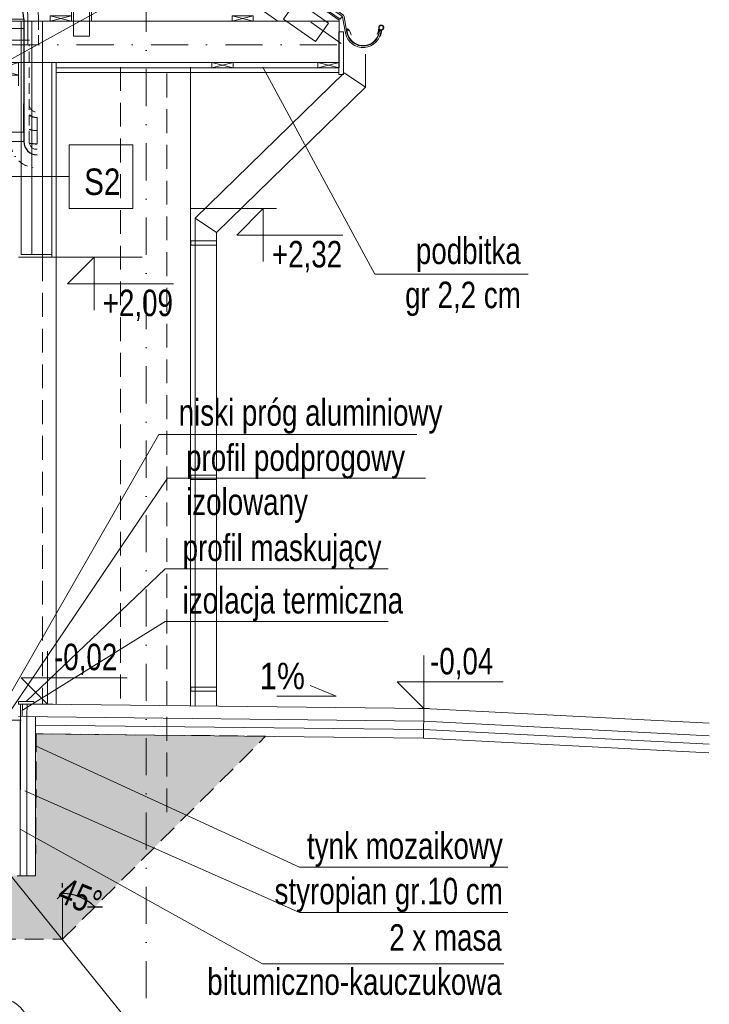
# Model space of a CAD drawing. Header units: inches. Extents: x 53031 to 98566, y -51777 to -15616.
# Tile 37 of 45: x 56538 to 56863, y -18798 to -18333. Entities that reach past the tile are written whole.
import ezdxf
from ezdxf.enums import TextEntityAlignment as Align

# ---------------------------------------------------------------- set-up
doc = ezdxf.new("R2010")
doc.units = ezdxf.units.IN
doc.header["$MEASUREMENT"] = 0
for name, pattern in [('DASHDOT', [1, 0.5, -0.25, 0, -0.25]), ('DASHED', [0.75, 0.5, -0.25]), ('HIDDEN', [0.375, 0.25, -0.125])]:
    doc.linetypes.add(name, pattern=pattern)
doc.layers.get('0').update_dxf_attribs({"lineweight": 0})
doc.layers.get('Defpoints').update_dxf_attribs({"lineweight": 0})
for name, color, linetype, lineweight in [('--proj.wentylacja', 202, 'Continuous', 0), ('p-- ocieplenie-w.zew', 77, 'Continuous', 0), ('p-- przekrój-drew', 106, 'Continuous', 20), ('p--dach-ściana przer.', 251, 'Continuous', 0), ('p--elewacja cienka', 251, 'Continuous', 0), ('p--ilolzacja liniowa', 7, 'Continuous', 0), ('p--koty wysok.', 141, 'Continuous', 0), ('p--opisy konstrukcji', 64, 'Continuous', 0), ('p--osie konstr', 11, 'DASHDOT', 15), ('p--osie konstr.-NR', 1, 'DASHDOT', 15), ('p--przekrój szraf', 9, 'Continuous', 0), ('p--przekrój-cienki', 2, 'Continuous', 5), ('p--przekrój-drew', 3, 'Continuous', 20), ('p--płyta GK', 2, 'Continuous', 0), ('p--spadki terenu', 141, 'Continuous', 0), ('p--symbole ścian', 61, 'Continuous', 0), ('p--wiązar dachowy', 3, 'Continuous', 0), ('p--wymiary-1-50', 5, 'Continuous', 0)]:
    doc.layers.add(name, color=color, linetype=linetype, lineweight=lineweight)
doc.styles.add('1-50', font='arial.ttf', dxfattribs={"width": 0.75, "height": 12.5})
doc.styles.get("Standard").update_dxf_attribs({"font": 'arial.ttf', "width": 0.75})
doc.styles.add('STYL-1', font='arial.ttf', dxfattribs={"width": 0.75})
doc.linetypes.add('BATTING', pattern='A,0.0001,-0.1,[134,ltypeshp.shx,S=0.1,R=0,X=-0.1,Y=0],-0.2,[134,ltypeshp.shx,S=0.1,R=180,X=0.1,Y=0],-0.1', length=0.4001)
doc.linetypes.add('LINIA17', pattern='A,1e-05,[146,RODZLIN.shx,S=0.03819,R=0,X=0,Y=-0.13482],-1.52796', length=1.52797)
doc.dimstyles.new('1-50', dxfattribs={"dimtxt": 12.5, "dimasz": 5, "dimexe": 5, "dimexo": 5, "dimgap": 0.09, "dimtad": 0, "dimdsep": 46, "dimtxsty": '1-50', "dimblk": 'OBLIQUE', "dimcen": 0.09, "dimadec": 0, "dimazin": 0, "dimtfac": 1, "dimtdec": 4, "dimtix": 1, "dimtmove": 2, "dimatfit": 3, "dimldrblk": 'OBLIQUE', "dimfxl": 5, "dimfxlon": 1, "dimtvp": 0.7, "dimtolj": 1, "dimtzin": 0, "dimarcsym": 0})

# ---------------------------------------------------------------- blocks, each defined once
blk = doc.blocks.new('kota wykoń')
for p, q in [((0, 25), (0, 0)), ((0, 0), (-12.5, 12.5)), ((-12.5, 12.5), (37.5, 12.5))]:
    blk.add_line(p, q)
at = {"lineweight": 0}
blk.add_line((-2.5, 0), (2.5, 0), dxfattribs=at)
blk = doc.blocks.new('_OBLIQUE')
at = {"color": 0, "linetype": 'ByBlock', "lineweight": -2}
for p, q in [((-0.5, -0.5), (0.5, 0.5)), ((0, 0), (0, 0))]:
    blk.add_line(p, q, dxfattribs=at)
blk = doc.blocks.new('*D1804')
at = {"layer": 'Defpoints', "color": 0}
for p in [(56038.04, -18635.82), (56548.54, -18635.82), (56548.54, -18881.86)]:
    blk.add_point(p, dxfattribs=at)
at = {"layer": 'p--wymiary-1-50', "color": 0, "lineweight": -2}
for p, q in [((56038.04, -18876.86), (56038.04, -18886.86)), ((56548.54, -18876.86), (56548.54, -18886.86)), ((56038.04, -18881.86), (56548.54, -18881.86))]:
    blk.add_line(p, q, dxfattribs=at)
at = {"layer": 'p--wymiary-1-50', "color": 0, "lineweight": -2, "xscale": 5, "yscale": 5, "zscale": 5, "rotation": 180}
blk.add_blockref('_OBLIQUE', (56038.04, -18881.86), dxfattribs=at)
at = {"layer": 'p--wymiary-1-50', "color": 0, "lineweight": -2, "xscale": 5, "yscale": 5, "zscale": 5}
blk.add_blockref('_OBLIQUE', (56548.54, -18881.86), dxfattribs=at)
at = {"layer": 'p--wymiary-1-50', "color": 0, "insert": (56293.29, -18872.93), "char_height": 12.5, "attachment_point": 5, "style": '1-50'}
blk.add_mtext('\\A1;510.5', dxfattribs=at)
blk = doc.blocks.new('*D1806')
at = {"layer": 'Defpoints', "color": 0}
for p in [(56527.59, -18642.24), (56548.54, -18642.24), (56548.54, -18852.18)]:
    blk.add_point(p, dxfattribs=at)
at = {"layer": 'p--wymiary-1-50', "color": 0, "lineweight": -2}
for p, q in [((56527.59, -18847.18), (56527.59, -18857.18)), ((56548.54, -18847.18), (56548.54, -18857.18)), ((56527.59, -18852.18), (56548.54, -18852.18))]:
    blk.add_line(p, q, dxfattribs=at)
at = {"layer": 'p--wymiary-1-50', "color": 0, "lineweight": -2, "xscale": 5, "yscale": 5, "zscale": 5}
blk.add_blockref('_OBLIQUE', (56527.59, -18852.18), dxfattribs=at)
at = {"layer": 'p--wymiary-1-50', "color": 0, "lineweight": -2, "xscale": 5, "yscale": 5, "zscale": 5, "rotation": 180}
blk.add_blockref('_OBLIQUE', (56548.54, -18852.18), dxfattribs=at)
at = {"layer": 'p--wymiary-1-50', "color": 0, "insert": (56538.06, -18843.24), "char_height": 12.5, "attachment_point": 5, "style": '1-50'}
blk.add_mtext('\\A1;20.95', dxfattribs=at)
blk = doc.blocks.new('wiązar-2a')
at = {"linetype": 'DASHED'}
blk.add_line((169.28, 21.5), (369.32, 21.5), dxfattribs=at)
for p, q in [((-9.75, 0), (-9.75, -6)), ((9.75, 0), (-9.75, 0)), ((-9.75, 0), (9.75, -6)), ((-9.75, -6), (9.75, 0)), ((-9.75, 0), (9.75, 0)), ((9.75, -6), (9.75, 0)), ((458.85, 0), (458.85, -6)), ((458.85, 0), (478.35, -6)), ((458.85, -6), (478.35, 0)), ((478.35, -6), (478.35, 0)), ((548.35, 0), (528.85, 0)), ((528.85, 0), (548.35, 0)), ((-9.75, -6), (9.75, -6)), ((-9.75, -6), (-9.75, -11)), ((9.75, -6), (9.75, -11)), ((458.85, -6), (478.35, -6)), ((478.35, -6), (478.35, -11))]:
    blk.add_line(p, q)
at = {"linetype": 'DASHED', "ltscale": 0.5}
for p, q in [((478.35, 0), (458.85, 0)), ((458.85, 0), (478.35, 0)), ((458.85, -6), (458.85, -11))]:
    blk.add_line(p, q, dxfattribs=at)
for points in [[(-91, 20), (-91, 19.5), (-62.08, 19.5), (269.3, 251.53), (269.3, 272.28)], [(629.6, 20), (629.6, 19.5), (600.68, 19.5), (269.3, 251.53), (269.3, 272.28)], [(233.55, 226.5), (219.98, 217), (318.62, 217), (305.05, 226.5)], [(169.28, 181.49), (159.78, 174.84), (159.79, 19.5), (169.29, 19.5)], [(378.82, 174.84), (369.32, 181.49), (369.31, 19.5), (378.81, 19.5)], [(159.78, 92.17), (159.78, 102.17), (157.28, 102.17), (157.28, 92.17)], [(159.78, 92.17), (159.78, 102.17), (157.28, 92.17), (157.28, 102.17)], [(378.82, 92.17), (378.82, 102.17), (381.32, 102.17), (381.32, 92.17)], [(378.82, 92.17), (378.82, 102.17), (381.32, 92.17), (381.32, 102.17)], [(39.04, 90.3), (35.33, 87.71), (35.33, 81.5), (149.82, 19.5), (159.79, 19.5), (159.79, 24.9)], [(503.27, 81.5), (503.27, 87.71), (499.56, 90.3), (378.81, 24.9), (378.81, 19.5), (388.78, 19.5)], [(35.33, 87.71), (25.83, 81.05), (25.83, 19.5), (35.33, 19.5)], [(512.77, 81.05), (503.27, 87.71), (503.27, 19.5), (512.77, 19.5)], [(65.98, 75.71), (57.18, 80.47), (58.37, 82.67), (67.17, 77.91)], [(65.98, 75.71), (57.18, 80.47), (67.17, 77.91), (58.37, 82.67)], [(472.62, 75.71), (481.42, 80.47), (480.23, 82.67), (471.43, 77.91)], [(472.62, 75.71), (481.42, 80.47), (471.43, 77.91), (480.23, 82.67)], [(433.15, 0), (433.15, 19.5), (-91, 19.5), (-91, 0)], [(-40.53, 19.5), (-50.53, 19.5), (-50.53, 22), (-40.53, 22)], [(-40.53, 19.5), (-50.53, 19.5), (-40.53, 22), (-50.53, 22)], [(45.33, 19.5), (35.33, 19.5), (35.33, 22), (45.33, 22)], [(45.33, 19.5), (35.33, 19.5), (45.33, 22), (35.33, 22)], [(128.49, 19.5), (118.49, 19.5), (118.49, 22), (128.49, 22)], [(128.49, 19.5), (118.49, 19.5), (128.49, 22), (118.49, 22)], [(410.11, 19.5), (420.11, 19.5), (420.11, 22), (410.11, 22)], [(410.11, 19.5), (420.11, 19.5), (410.11, 22), (420.11, 22)], [(629.6, 0), (629.6, 19.5), (433.15, 19.5), (433.15, 0)], [(493.27, 19.5), (503.27, 19.5), (503.27, 22), (493.27, 22)], [(493.27, 19.5), (503.27, 19.5), (493.27, 22), (503.27, 22)], [(579.13, 19.5), (589.13, 19.5), (589.13, 22), (579.13, 22)], [(579.13, 19.5), (589.13, 19.5), (579.13, 22), (589.13, 22)], [(-81, -2.5), (-91, -2.5), (-91, 0), (-81, 0)], [(-81, -2.5), (-91, -2.5), (-81, 0), (-91, 0)], [(-41, -2.5), (-31, -2.5), (-31, 0), (-41, 0)], [(-41, -2.5), (-31, -2.5), (-41, 0), (-31, 0)], [(64.13, -2.5), (74.13, -2.5), (74.13, 0), (64.13, 0)], [(64.13, -2.5), (74.13, -2.5), (64.13, 0), (74.13, 0)], [(264.3, -2.5), (274.3, -2.5), (274.3, 0), (264.3, 0)], [(264.3, -2.5), (274.3, -2.5), (264.3, 0), (274.3, 0)], [(579.6, -2.5), (569.6, -2.5), (569.6, 0), (579.6, 0)], [(579.6, -2.5), (569.6, -2.5), (579.6, 0), (569.6, 0)], [(629.6, -2.5), (619.6, -2.5), (619.6, 0), (629.6, 0)], [(629.6, -2.5), (619.6, -2.5), (629.6, 0), (619.6, 0)]]:
    blk.add_lwpolyline(points, close=True)
at = {"lineweight": 0}
for points in [[(219.92, 218.3), (234.22, 218.3), (234.22, 225.9), (219.92, 225.9)], [(318.68, 218.3), (304.38, 218.3), (304.38, 225.9), (318.68, 225.9)], [(168.34, 184.52), (168.34, 170.22), (160.74, 170.22), (160.74, 184.52)], [(370.26, 184.52), (370.26, 170.22), (377.86, 170.22), (377.86, 184.52)], [(23.12, 86.4), (34.83, 94.61), (42.4, 83.79), (30.69, 75.59)], [(515.48, 86.4), (503.77, 94.61), (496.2, 83.79), (507.91, 75.59)], [(-81.06, 9.92), (-65.99, 20.48), (-72.01, 29.08), (-87.09, 18.52)], [(624.54, 18.52), (609.46, 29.08), (603.44, 20.48), (618.51, 9.92)], [(34.38, 12.35), (34.38, 26.65), (26.78, 26.65), (26.78, 12.35)], [(166.7, 26.1), (152.4, 26.1), (152.4, 12.9), (166.7, 12.9)], [(371.9, 12.9), (386.2, 12.9), (386.2, 26.1), (371.9, 26.1)], [(511.82, 12.35), (511.82, 26.65), (504.22, 26.65), (504.22, 12.35)], [(440.3, 16.35), (426, 16.35), (426, 3.15), (440.3, 3.15)]]:
    blk.add_lwpolyline(points, close=True, dxfattribs=at)
blk = doc.blocks.new('rynna-45')
for p, q in [((-1.41, -1.32), (-11.79, -11.71)), ((-0.91, -1.82), (-1.41, -1.32)), ((-11.96, -12.39), (-11.96, -20.3)), ((-11.26, -20.3), (-11.26, -12.39)), ((-27.37, -21.82), (-28.05, -21.98))]:
    blk.add_line(p, q)
blk.add_lwpolyline([(-9.87, -13.4), (1.77, -1.77), (0, 0), (-1.32, -1.32), (-0.86, -1.78), (-11.15, -12.06)], close=True)
for points in [[(-13.76, -21.76, -0.126579), (-12.97, -18.87, -0.092779), (-12.67, -18.6, -0.008851), (-12.57, -18.54, -0.06923), (-12.5, -18.52, -0.078464), (-12.39, -18.51, -0.069961), (-12.28, -18.54, -0.062579), (-12.19, -18.58, -0.09361), (-12.12, -18.66, -0.080703), (-12.07, -18.77, -0.004766), (-12.06, -18.8), (-12.06, -20.29, -0.072114), (-12.45, -22.47)], [(-25.96, -23.48), (-26.71, -22.03), (-27.29, -19.9, 0.048174), (-27.44, -19.76, 0.04778), (-27.61, -19.64, 0.061445), (-27.88, -19.54, 0.046774), (-28.23, -19.48, 0.062395), (-28.55, -19.51, 0.054375), (-28.9, -19.61, 0.084239), (-29.19, -19.8, 0.085036), (-29.41, -20.08, 0.101297), (-29.51, -20.44, 0.076993), (-29.48, -20.9, 0.05766), (-29.34, -21.29, 0.100713), (-29.16, -21.53, 0.059375), (-28.9, -21.71, 0.062153), (-28.6, -21.82, 0.022296), (-28.27, -21.88, 0.087626), (-27.16, -24.64, 0.087626)], [(-27.36, -20.29, 0.064523), (-27.39, -20.13, 0.095497), (-27.45, -20.03, 0.048174), (-27.57, -19.91, 0.04778), (-27.71, -19.82, 0.061445), (-27.93, -19.73, 0.046774), (-28.24, -19.68, 0.062395), (-28.52, -19.7, 0.054375), (-28.82, -19.79, 0.084239), (-29.06, -19.95, 0.085036), (-29.23, -20.17, 0.101297), (-29.31, -20.46, 0.076993), (-29.29, -20.85, 0.05766), (-29.16, -21.2, 0.100713), (-29.03, -21.37, 0.059375), (-28.8, -21.53, 0.062153), (-28.55, -21.62, 0.022296), (-28.24, -21.68, 0.044622), (-28.08, -21.69, 0.01753), (-27.83, -21.67, 0.028001), (-27.68, -21.65, 0.010456), (-27.62, -21.63, 0.061145), (-27.61, -21.63, 0.070187), (-27.6, -21.62, 0.023834), (-27.57, -21.6, 0.045803), (-27.53, -21.54, 0.11654), (-27.53, -21.51, 0.003679), (-27.52, -21.49, 0.000362), (-27.52, -21.34, 0.000966), (-27.52, -21.25, 0.000732), (-27.52, -21.13)], [(-12.16, -20.29, 0.010987), (-12.15, -19.9, 0.020209), (-12.16, -19.69, 0.003793), (-12.21, -19.15, 0.012684), (-12.23, -18.99, 0.02716), (-12.26, -18.82, 0.080703), (-12.29, -18.77, 0.09361), (-12.31, -18.75, 0.062579), (-12.35, -18.72, 0.069961), (-12.41, -18.71, 0.078464), (-12.46, -18.71, 0.06923), (-12.47, -18.72, 0.008851), (-12.56, -18.77, 0.092779), (-12.82, -18.99, 0.08666), (-12.98, -19.3)]]:
    blk.add_lwpolyline(points, format="xyb")
for centre, radius, start, end in [((-10.76, -12.39), 1.2, 115, 180), ((-10.76, -12.39), 0.5, 115, 180), ((-19.76, -20.06), 8.5, 193.0316, 358.3836), ((-19.76, -20.06), 7.8, 193.0326, 358.2372), ((-19.76, -20.06), 7.6, 181.7628, 358.2372)]:
    blk.add_arc(centre, radius, start, end)
blk = doc.blocks.new('*D1894')
at = {"color": 0, "linetype": 'Continuous', "lineweight": -2, "ltscale": 8}
blk.add_line((56558.11, -18742.41), (56558.11, -18740.35), dxfattribs=at)
blk.add_arc((56558.11, -18766.9), 21.54, 45, 90, dxfattribs=at)
at = {"layer": 'Defpoints', "color": 0}
for p in [(56636.11, -18688.9), (56558.11, -18747.41), (56568.89, -18748.24), (56558.11, -18766.9), (56558.11, -18766.9)]:
    blk.add_point(p, dxfattribs=at)
at = {"color": 0, "lineweight": -2, "xscale": 5, "yscale": 5, "zscale": 5}
for p, rotation in [((56558.11, -18745.35), 180), ((56573.35, -18751.66), 314.999999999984)]:
    blk.add_blockref('_OBLIQUE', p, dxfattribs=dict(at, rotation=rotation))
at = {"color": 0, "linetype": 'Continuous', "ltscale": 8, "insert": (56566.36, -18746.99), "char_height": 12.5, "attachment_point": 5, "rotation": 337.5, "style": '1-50'}
blk.add_mtext('\\A1;45%%d', dxfattribs=at)
blk = doc.blocks.new('went-war2-przekrój')
at = {"linetype": 'DASHED', "ltscale": 10}
for p, q in [((-172.85, 347.16), (-284.51, 347.16)), ((-64.37, 347.16), (-172.85, 347.16)), ((-38.62, 321.41), (-38.62, 309.25)), ((-65.12, 320.66), (-284.51, 320.66)), ((-65.12, 320.66), (-65.12, 309.25)), ((-60.62, 263.63), (-60.62, 309.25)), ((-43.12, 263.63), (-43.12, 309.25))]:
    blk.add_line(p, q, dxfattribs=at)
at = {"lineweight": 5, "ltscale": 10}
for p, q in [((-183.22, 342.16), (-284.51, 342.16)), ((-94.97, 342.16), (-162.48, 342.16)), ((-64.37, 342.16), (-74.23, 342.16)), ((-183.22, 325.66), (-284.51, 325.66)), ((-94.97, 325.66), (-162.48, 325.66)), ((-64.37, 325.66), (-74.23, 325.66)), ((-60.12, 321.41), (-60.12, 309.25)), ((-43.62, 321.41), (-43.62, 309.25))]:
    blk.add_line(p, q, dxfattribs=at)
at = {"linetype": 'Continuous', "lineweight": 30, "ltscale": 10}
for p, q in [((-184.54, 340.16), (-284.51, 340.16)), ((-96.29, 340.16), (-161.17, 340.16)), ((-64.37, 340.16), (-72.92, 340.16)), ((-184.54, 327.66), (-284.51, 327.66)), ((-96.29, 327.66), (-161.17, 327.66)), ((-64.37, 327.66), (-72.92, 327.66)), ((-58.12, 321.41), (-58.12, 263.63)), ((-45.62, 321.41), (-45.62, 263.63)), ((-45.62, 321.41), (-45.62, 263.63)), ((-58.12, 268.03), (-58.12, 281.48)), ((-45.62, 268.03), (-45.62, 281.48))]:
    blk.add_line(p, q, dxfattribs=at)
at = {"lineweight": 20}
for p, q in [((-68.77, 327.66), (-68.77, 340.16)), ((-64.37, 327.66), (-64.37, 340.16)), ((-58.12, 321.41), (-45.62, 321.41)), ((-58.12, 317.01), (-45.62, 317.01)), ((-39.37, 275.05), (-39.37, 262.55)), ((-45.62, 268.03), (-58.12, 268.03)), ((-45.62, 263.63), (-58.12, 263.63))]:
    blk.add_line(p, q, dxfattribs=at)
at = {"linetype": 'DASHDOT', "lineweight": 15, "ltscale": 10}
for p, q in [((-186.1, 333.91), (-300, 333.91)), ((-97.85, 333.91), (-188.34, 333.91)), ((-71.35, 333.91), (-100.09, 333.91)), ((-64.37, 333.91), (-67.36, 333.91)), ((-51.87, 321.41), (-51.87, 263.63))]:
    blk.add_line(p, q, dxfattribs=at)
at = {"linetype": 'DASHED', "ltscale": 10}
for centre in [(-172.85, 333.91), (-84.6, 333.91)]:
    blk.add_circle(centre, 13.25, dxfattribs=at)
at = {"lineweight": 5, "ltscale": 10}
for centre in [(-172.85, 333.91), (-84.6, 333.91)]:
    blk.add_circle(centre, 8.25, dxfattribs=at)
at = {"linetype": 'Continuous', "lineweight": 30, "ltscale": 10}
for centre in [(-172.85, 333.91), (-84.6, 333.91)]:
    blk.add_circle(centre, 6.25, dxfattribs=at)
at = {"linetype": 'DASHED', "ltscale": 10}
for centre, radius, start, end in [((-284.51, 333.91), 13.25, 90, 270), ((-64.37, 321.41), 25.75, 0, 90), ((-39.37, 281.3), 3.75, 180, 270), ((-39.37, 263.63), 3.75, 180, 270), ((-39.37, 281.3), 21.25, 266.6628, 270)]:
    blk.add_arc(centre, radius, start, end, dxfattribs=at)
at = {"lineweight": 5, "ltscale": 10}
for centre, radius, start, end in [((-284.51, 333.91), 8.25, 90, 270), ((-64.37, 321.41), 20.75, 0, 90), ((-64.37, 321.41), 4.25, 0, 90)]:
    blk.add_arc(centre, radius, start, end, dxfattribs=at)
at = {"linetype": 'Continuous', "lineweight": 30, "ltscale": 10}
for centre, radius, start, end in [((-284.51, 333.91), 6.25, 90, 270), ((-64.37, 321.41), 18.75, 0, 90), ((-64.37, 321.41), 6.25, 0, 90), ((-39.37, 281.3), 6.25, 233.1301, 270), ((-39.37, 263.63), 6.25, 180, 270), ((-39.37, 281.3), 18.75, 258.6751, 270)]:
    blk.add_arc(centre, radius, start, end, dxfattribs=at)
at = {"linetype": 'DASHDOT', "lineweight": 15, "ltscale": 10}
for centre, start, end in [((-64.37, 321.41), 0, 90), ((-39.37, 281.3), 252.5424, 270), ((-39.37, 263.63), 180, 270)]:
    blk.add_arc(centre, 12.5, start, end, dxfattribs=at)
at = {"lineweight": 5, "char_height": 16, "attachment_point": 3}
for insert in [(-175.45, 366.83), (-106.16, 365.71)]:
    blk.add_mtext_dynamic_manual_height_columns('%%C125', width=46.3342, gutter_width=12.5, heights=[0], dxfattribs=dict(at, insert=insert))

msp = doc.modelspace()

# ---------------------------------------------------------------- hatches: boundary and pattern name
at = {"linetype": 'Continuous', "lineweight": 5}
h = msp.add_hatch(dxfattribs=at)
h.set_pattern_fill('02-TYNK ZAPRAWA', color=251, scale=10, style=0)
h.set_pattern_definition([(10, (6823.967, -2075.237), (-0.285407, 30.412473), [0, -10]), (12, (6826.967, -2080.237), (-3.302908, 29.968163), [0, -10]), (357, (6819.967, -2082.237), (6.563226, 29.697206), [0, -15]), (278, (6820.967, -2080.737), (41.559146, -8.29683), [0, -5]), (23, (6819.967, -2081.737), (6.688163, 35.429768), [0, -8]), (58, (6817.967, -2084.237), (37.630472, -5.826453), [0, -6]), (79, (6817.967, -2078.237), (-36.947797, 14.31294), [0, -9]), (40, (6823.967, -2075.237), (-28.30916, 41.51616), [0, -10]), (92, (6826.967, -2080.237), (-40.080332, 1.602193), [0, -10]), (317, (6819.97, -2082.24), (51.39665, 47.78477), [0, -15]), (348, (6820.967, -2080.737), (19.931417, 26.433664), [0, -5]), (63, (6819.967, -2081.737), (-16.75938, 30.985855), [0, -9]), (6, (6817.9667, -2084.237), (15.492735, -3.9019435), [0, -6]), (138, (6817.967, -2078.237), (-37.989413, -31.73018), [0, -43]), (82, (6823.967, -2075.237), (-29.012177, 9.126533), [1, -10]), (348, (6826.967, -2080.237), (9.171794, 28.720693), [1, -10]), (37, (6819.967, -2082.237), (-14.061273, 26.96814), [1, -15]), (258, (6820.967, -2080.737), (36.21514, -22.010534), [1, -5]), (103, (6819.967, -2081.737), (-33.730123, 12.73887), [1, -8]), (341, (6817.967, -2084.237), (2.787893, -37.976672), [1, -6]), (9, (6817.967, -2078.237), (0.812874, 39.614887), [1, -9]), (268, (6823.967, -2075.237), (49.795044, -6.74193), [1, -10]), (298, (6826.967, -2080.237), (36.726318, 16.13002), [1, -10]), (143, (6819.97, -2082.24), (-46.12023, -52.89541), [1, -15]), (112, (6820.967, -2080.737), (-33.060008, 1.742376), [1, -5]), (307, (6819.967, -2081.737), (35.19673, 1.479925), [1, -9]), (126, (6817.9667, -2084.237), (-4.3671853, 15.3680738), [1, -6]), (38, (6817.967, -2078.237), (-24.651337, 42.922157), [1, -43]), (82, (6824.067, -2075.237), (-29.012177, 9.126533), [1, -10]), (348, (6827.067, -2080.237), (9.171794, 28.720693), [1, -10]), (37, (6820.067, -2082.237), (-14.061273, 26.96814), [1, -15]), (258, (6821.067, -2080.737), (36.21514, -22.010534), [1, -5]), (103, (6820.067, -2081.737), (-33.730123, 12.73887), [1, -8]), (341, (6817.867, -2084.237), (2.787893, -37.976672), [1, -6]), (9, (6817.867, -2078.237), (0.812874, 39.614887), [1, -9]), (268, (6824.067, -2075.237), (49.795044, -6.74193), [1, -10]), (298, (6827.067, -2080.237), (36.726318, 16.13002), [1, -10]), (143, (6820.07, -2082.24), (-46.12023, -52.89541), [1, -15]), (112, (6821.067, -2080.737), (-33.060008, 1.742376), [1, -5]), (307, (6820.067, -2081.737), (35.19673, 1.479925), [1, -9]), (126, (6817.8667, -2084.237), (-4.3671853, 15.3680738), [1, -6]), (38, (6817.867, -2078.237), (-24.651337, 42.922157), [1, -43])])
h.paths.add_polyline_path([(55950.465, -18688.897), (56028.465, -18766.897), (56558.114, -18766.897), (56653.942, -18671.069), (56602.975, -18670.503), (56596.689, -18670.433), (56592.968, -18670.392), (56589.922, -18670.358), (56545.696, -18669.867), (56545.34, -18736.897), (56510.44, -18736.897), (56495.44, -18716.897), (56091.24, -18716.897), (56076.24, -18736.897), (56039.24, -18736.897), (56039.24, -18702.019), (55993.99, -18703.897), (55993.99, -18708.897), (55987.99, -18708.897), (55987.99, -18688.897), (55951.433, -18690.53)])

# ---------------------------------------------------------------- linework, layer by layer
at = {"linetype": 'Continuous', "ltscale": 12}
msp.add_line((56541.267, -18661.506), (56541.319, -18655.914), dxfattribs=at)
at = {"linetype": 'Continuous', "ltscale": 8}
msp.add_line((56558.114, -18766.897), (56558.114, -18747.414), dxfattribs=at)
at = {"layer": 'p-- ocieplenie-w.zew', "linetype": 'BATTING', "ltscale": 10}
msp.add_line((56543.54, -18333.397), (56543.54, -18443.647), dxfattribs=at)
at = {"layer": 'p-- przekrój-drew', "ltscale": 35}
for p, q in [((56538.54, -18333.397), (56538.54, -18443.647)), ((56548.54, -18333.397), (56548.54, -18444.897)), ((56555.14, -18444.897), (56537.34, -18444.897)), ((56553.04, -18443.647), (56538.54, -18443.647)), ((56548.54, -18655.897), (56537.34, -18655.897))]:
    msp.add_line(p, q, dxfattribs=at)
at = {"layer": 'p-- przekrój-drew', "color": 7, "linetype": 'BATTING', "lineweight": 0, "ltscale": 20}
msp.add_line((56512.416, -18342.419), (56542.54, -18342.419), dxfattribs=at)
at = {"layer": 'p-- przekrój-drew', "color": 7, "linetype": 'BATTING', "lineweight": 0, "ltscale": 10}
msp.add_line((56541.257, -18661.817), (56541.257, -18736.897), dxfattribs=at)
at = {"layer": 'p--dach-ściana przer.', "linetype": 'HIDDEN', "ltscale": 45}
for p, q in [((56607.34, -18706.897), (56607.34, -18352.897)), ((56585.39, -18355.097), (56585.39, -18656.307)), ((56548.54, -18444.897), (56548.54, -18563.897)), ((56548.54, -18563.897), (56548.54, -18655.897))]:
    msp.add_line(p, q, dxfattribs=at)
at = {"layer": 'p--elewacja cienka', "lineweight": 5}
for p, q in [((56701.076, -18364.618), (56701.076, -18348.983)), ((56618.54, -18355.097), (56618.54, -18656.675)), ((56620.69, -18426.431), (56691.076, -18357.859)), ((56691.076, -18357.859), (56701.076, -18364.618)), ((56630.69, -18433.19), (56701.076, -18364.618)), ((56630.69, -18433.19), (56620.69, -18426.431)), ((56620.69, -18656.699), (56620.69, -18426.431)), ((56630.69, -18656.81), (56630.69, -18433.19)), ((56555.14, -18444.897), (56555.14, -18655.971)), ((56620.69, -18656.699), (56620.69, -18568.897))]:
    msp.add_line(p, q, dxfattribs=at)
for points in [[(56630.69, -18437.16), (56618.69, -18437.16), (56618.69, -18439.16), (56630.69, -18439.16)], [(56630.69, -18547.813), (56618.69, -18547.813), (56618.69, -18549.813), (56630.69, -18549.813)], [(56630.69, -18647.813), (56618.69, -18647.813), (56618.69, -18649.813), (56630.69, -18649.813)]]:
    msp.add_lwpolyline(points, close=True, dxfattribs=at)
at = {"layer": 'p--ilolzacja liniowa', "linetype": 'LINIA17', "lineweight": 0, "ltscale": 5}
msp.add_line((56538.116, -18663.45), (56538.116, -18736.897), dxfattribs=at)
msp.add_lwpolyline([(56516.84, -18663.45), (56538.59, -18663.45)], dxfattribs=at)
at = {"layer": 'p--koty wysok.'}
for p, q in [((56618.54, -18421.897), (56658.993, -18421.897)), ((56555.14, -18444.897), (56595.593, -18444.897))]:
    msp.add_line(p, q, dxfattribs=at)
at = {"layer": 'p--opisy konstrukcji'}
for points in [[(56799.374, -18267.997), (56684.091, -18268.247), (56526.34, -18355.397)], [(56777.839, -18452.862), (56705.457, -18452.862), (56652.54, -18355.097)], [(56725.303, -18528.633), (56603.547, -18528.633), (56532.903, -18651.9)], [(56729.418, -18549.269), (56607.662, -18549.269), (56533.84, -18658.626)], [(56711.797, -18592.034), (56606.443, -18592.034), (56540.946, -18654.647)], [(56711.797, -18616.855), (56606.443, -18616.855), (56539.101, -18658.661)], [(56768.303, -18732.892), (56669.938, -18732.892), (56545.34, -18675.537)], [(56768.303, -18754.253), (56669.938, -18754.253), (56540.34, -18696.897)], [(56766.34, -18778.431), (56652.516, -18778.431), (56538.116, -18714.994)], [(56770.909, -18817.808), (56599.023, -18817.808), (56519.253, -18719.176)]]:
    msp.add_lwpolyline(points, dxfattribs=at)
at = {"layer": 'p--osie konstr', "linetype": 'DASHDOT', "ltscale": 35}
for p, q in [((56689.554, -18343.949), (56328.29, -18090.989)), ((56597.59, -18794.696), (56597.59, -18252.227)), ((55968.04, -18344.647), (56688.54, -18344.647))]:
    msp.add_line(p, q, dxfattribs=at)
at = {"layer": 'p--osie konstr.-NR', "linetype": 'Continuous', "ltscale": 35}
msp.add_circle((56527.59, -18809.696), 15, dxfattribs=at)
at = {"layer": 'p--przekrój szraf', "linetype": 'HIDDEN', "ltscale": 35}
msp.add_lwpolyline([(56039.24, -18736.897), (56039.24, -18702.019), (55993.99, -18703.897), (55993.99, -18708.897), (55987.99, -18708.897), (55987.99, -18688.897), (55950.465, -18688.897), (56028.465, -18766.897), (56558.114, -18766.897), (56653.942, -18671.069), (56545.696, -18669.867), (56545.34, -18736.897), (56510.44, -18736.897), (56495.44, -18716.897), (56091.24, -18716.897), (56076.24, -18736.897)], close=True, dxfattribs=at)
at = {"layer": 'p--przekrój-cienki', "linetype": 'Continuous', "ltscale": 35}
for p, q in [((56555.14, -18355.397), (56688.54, -18355.397)), ((56555.14, -18357.597), (56688.54, -18357.597)), ((56728.384, -18671.896), (56728.54, -18657.897)), ((56728.54, -18657.897), (56863.34, -18664.832)), ((56545.34, -18661.862), (56545.34, -18736.897)), ((56728.473, -18663.897), (56863.273, -18670.832)), ((56728.429, -18667.897), (56863.229, -18674.831)), ((56728.384, -18671.896), (56863.184, -18678.831))]:
    msp.add_line(p, q, dxfattribs=at)
for points in [[(56690.74, -18338.397), (56688.54, -18338.397), (56688.54, -18358.597), (56690.74, -18358.597)], [(56544.552, -18655.897), (56537.34, -18655.897), (56537.34, -18654.647), (56544.552, -18654.647)]]:
    msp.add_lwpolyline(points, close=True, dxfattribs=at)
for points in [[(56548.54, -18655.897), (56728.54, -18657.897)], [(56537.34, -18661.773), (56728.473, -18663.897)], [(56545.34, -18665.862), (56728.429, -18667.897)], [(56545.34, -18669.863), (56728.384, -18671.896)], [(56537.34, -18736.897), (56545.34, -18736.897)]]:
    msp.add_lwpolyline(points, dxfattribs=at)
at = {"layer": 'p--przekrój-drew', "color": 7, "linetype": 'LINIA17', "lineweight": 0, "ltscale": 5}
msp.add_line((56538.186, -18655.897), (56538.116, -18736.897), dxfattribs=at)
at = {"layer": 'p--przekrój-drew', "color": 7, "linetype": 'BATTING', "lineweight": 0, "ltscale": 5}
msp.add_line((56539.075, -18661.449), (56539.127, -18655.873), dxfattribs=at)
at = {"layer": 'p--płyta GK', "ltscale": 35}
for p, q in [((56553.04, -18352.897), (56553.04, -18444.897)), ((56555.14, -18352.897), (56555.14, -18444.897))]:
    msp.add_line(p, q, dxfattribs=at)
at = {"layer": 'p--spadki terenu', "linetype": 'Continuous', "lineweight": 5}
msp.add_lwpolyline([(56659.251, -18652.095), (56687.274, -18652.095), (56674.971, -18647.14)], dxfattribs=at)
at = {"layer": 'p--symbole ścian', "lineweight": 9}
msp.add_line((56561.191, -18406.832), (56491.426, -18406.832), dxfattribs=at)
msp.add_lwpolyline([(56561.191, -18421.832), (56591.191, -18421.832), (56591.191, -18391.832), (56561.191, -18391.832)], close=True, dxfattribs=at)

# ---------------------------------------------------------------- block references
at = {"layer": '--proj.wentylacja', "linetype": 'Continuous', "ltscale": 8, "rotation": 1.349958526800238e-11}
msp.add_blockref('went-war2-przekrój', (56585.39, -18653.897), dxfattribs=at)
at = {"linetype": 'Continuous', "lineweight": 5, "xscale": -1, "rotation": 10.00000000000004}
msp.add_blockref('rynna-45', (56677.002, -18321.063), dxfattribs=at)
at = {"layer": 'p--koty wysok.', "xscale": -1, "rotation": 180}
for p in [(56652.809, -18421.897), (56572.948, -18444.897)]:
    msp.add_blockref('kota wykoń', p, dxfattribs=at)
at = {"layer": 'p--koty wysok.'}
for p in [(56551.04, -18655.897), (56728.54, -18657.897)]:
    msp.add_blockref('kota wykoń', p, dxfattribs=at)
at = {"layer": 'p--wiązar dachowy'}
msp.add_blockref('wiązar-2a', (56058.99, -18352.897), dxfattribs=at)

# ---------------------------------------------------------------- texts
at = {"layer": 'p--koty wysok.', "char_height": 12.5, "style": '1-50'}
for s, insert, width, attachment_point in [('+2,32', (56656.905, -18452.015), 155.56197, 7), ('+2,09', (56577.044, -18475.015), 155.56197, 7), ('-0,02', (56554.041, -18627.368), 207.41597, 1), ('-0,04', (56731.541, -18629.368), 207.41597, 1)]:
    msp.add_mtext(s, dxfattribs=dict(at, insert=insert, width=width, attachment_point=attachment_point))
at = {"layer": 'p--opisy konstrukcji', "char_height": 12.5, "style": 'STYL-1'}
for s, insert, width, attachment_point in [('podbitka \\Pgr 2,2 cm', (56774.361, -18435.6), 130.72428, 3), ('niski próg aluminiowy ', (56612.892, -18511.936), 145.63725, 1), ('profil podprogowy\\Pizolowany', (56616.387, -18533.26), 145.63725, 1), ('profil maskujący', (56614.749, -18575.781), 145.63725, 1), ('izolacja termiczna', (56614.749, -18600.602), 145.63725, 1), ('tynk mozaikowy', (56765.875, -18716.53), 145.63725, 3), ('styropian gr.10 cm', (56765.875, -18737.891), 145.63725, 3), ('2 x masa bitumiczno-kauczukowa', (56765.395, -18759.811), 147.01974, 3)]:
    msp.add_mtext(s, dxfattribs=dict(at, insert=insert, width=width, attachment_point=attachment_point))
at = {"layer": 'p--spadki terenu', "insert": (56651.049, -18636.356), "char_height": 12.5, "width": 207.41597, "attachment_point": 1, "style": '1-50'}
msp.add_mtext('{\\W0.85;1%}', dxfattribs=at)
at = {"layer": 'p--symbole ścian', "lineweight": 9, "width": 0.8}
msp.add_text('S2', height=12.5, dxfattribs=at).set_placement((56576.822, -18402.999), align=Align.TOP_CENTER)

# ---------------------------------------------------------------- dimensions: what is measured, and where the dimension line sits
at = {"linetype": 'Continuous', "ltscale": 8}
dim = msp.add_angular_dim_2l(base=(56568.886, -18748.24), line1=((56636.114, -18688.897), (56558.114, -18766.897)), line2=((56558.114, -18766.897), (56558.114, -18747.414)), dimstyle='1-50', dxfattribs=at)
dim.commit()
dim.dimension.update_dxf_attribs({"geometry": '*D1894', "text_midpoint": (56566.358, -18746.994)})
at = {"layer": 'p--wymiary-1-50'}
for base, p1, p2, picture, middle in [((56548.54, -18881.864), (56038.04, -18635.815), (56548.54, -18635.815), '*D1804', (56293.29, -18872.931)), ((56548.54, -18852.176), (56527.59, -18642.245), (56548.54, -18642.245), '*D1806', (56538.065, -18843.242))]:
    dim = msp.add_linear_dim(base=base, p1=p1, p2=p2, dimstyle='1-50', override={"dimtxt": 12.5}, dxfattribs=at)
    dim.commit()
    dim.dimension.update_dxf_attribs({"geometry": picture, "text_midpoint": middle})

doc.saveas('drawing.dxf')
